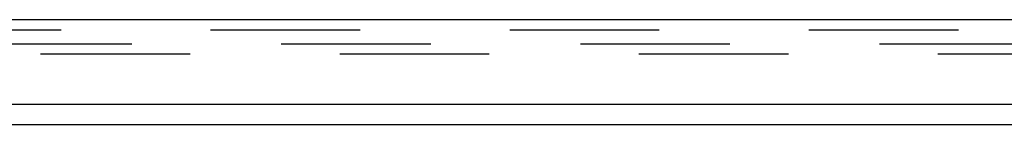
# Model space of a CAD drawing. Header units: inches. Extents: x 0 to 274, y 0 to 177.
# Tile 8 of 138: x 96.4 to 106.32, y 31.13 to 32.19. Entities that reach past the tile are written whole.
import ezdxf

# ---------------------------------------------------------------- set-up
doc = ezdxf.new("R2010")
doc.units = ezdxf.units.IN
doc.header["$LTSCALE"] = 15.069778
doc.header["$MEASUREMENT"] = 0
doc.linetypes.add('HIDDEN', pattern=[0.2, 0.1, -0.1])
doc.layers.get('0').update_dxf_attribs({"linetype": 'CONTINUOUS'})
doc.layers.add('DEFAULT_2', color=8, linetype='HIDDEN')
doc.layers.add('RIGHT_OR_MAIN_DOOR_ASSEMBLY', color=7, linetype='CONTINUOUS')

msp = doc.modelspace()

# ---------------------------------------------------------------- linework, layer by layer
at = {"color": 7, "linetype": 'Continuous'}
msp.add_line((38.4067, 31.1306), (116.0527, 31.1306), dxfattribs=at)
at = {"layer": 'DEFAULT_2', "color": 8, "linetype": 'HIDDEN'}
for p, q in [((77.9382, 31.9431), (113.1879, 31.9431)), ((113.1879, 31.8391), (77.9382, 31.8391))]:
    msp.add_line(p, q, dxfattribs=at)
at = {"layer": 'RIGHT_OR_MAIN_DOOR_ASSEMBLY', "color": 3, "linetype": 'Continuous'}
for p, q in [((77.2262, 32.1886), (113.6707, 32.1886)), ((77.0417, 31.3346), (113.8552, 31.3346))]:
    msp.add_line(p, q, dxfattribs=at)
at = {"layer": 'RIGHT_OR_MAIN_DOOR_ASSEMBLY', "color": 8, "linetype": 'HIDDEN'}
msp.add_line((77.2262, 32.0846), (113.6707, 32.0846), dxfattribs=at)

doc.saveas('drawing.dxf')
